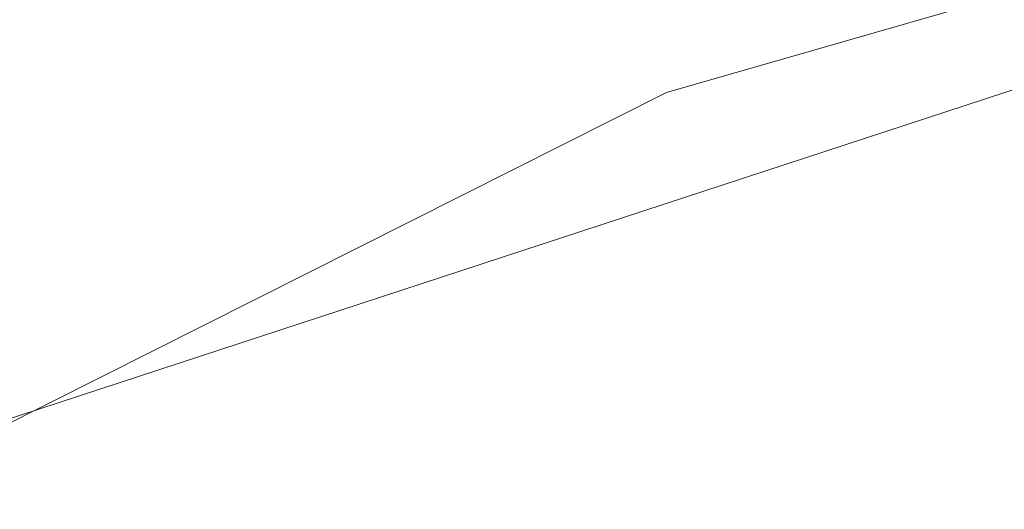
# Model space of a CAD drawing. Extents: x 1620613 to 1693141, y 557269 to 607790.
# Tile 153 of 256: x 1620816.599 to 1620817.839, y 607271.13 to 607271.747. Entities that reach past the tile are written whole.
import ezdxf

# ---------------------------------------------------------------- set-up
doc = ezdxf.new("R2010")
doc.units = 0
doc.header["$LTSCALE"] = 10
doc.header["$MEASUREMENT"] = 0
doc.linetypes.add('DGN Style 2', pattern=[7.346996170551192, 4.408197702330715, -2.938798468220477])
doc.linetypes.add('DGN Style 3', pattern=[10.28579463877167, 7.346996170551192, -2.938798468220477])
doc.layers.add('DT_X_Contour_Minor', color=136, linetype='DGN Style 3', lineweight=0)
doc.layers.add('SV_X_Top_of_Bank', color=97, linetype='DGN Style 2', lineweight=0)

# ---------------------------------------------------------------- blocks, each defined once
blk = doc.blocks.new('*U1004')
at = {"layer": 'DT_X_Contour_Minor', "transparency": 33554559, "elevation": 2.200041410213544, "flags": 128}
blk.add_lwpolyline([(-26.4221577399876, 51.95833175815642), (-27.71982852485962, 51.03469212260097), (-27.97437398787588, 50.85364810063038), (-28.18186575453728, 50.70636159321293), (-28.34230382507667, 50.59283259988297), (-28.4556881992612, 50.51306112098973), (-28.69530826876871, 50.34534719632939), (-28.85981133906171, 50.20753661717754), (-29.17360549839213, 49.91989032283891), (-29.63669074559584, 49.48240831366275), (-30.24906708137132, 48.8950905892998), (-32.08112542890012, 47.12912903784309), (-32.72328845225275, 46.49489483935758), (-33.27573376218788, 45.91666340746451), (-33.73846135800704, 45.39443474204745), (-34.11147124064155, 44.92820884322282), (-34.98654064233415, 43.75961013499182), (-35.37127004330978, 43.30610329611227), (-35.86915619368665, 42.82203181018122), (-36.48019909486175, 42.30739567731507), (-37.20439874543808, 41.76219489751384), (-39.28647348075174, 40.2675732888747), (-39.98611710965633, 39.74158006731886), (-40.52349194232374, 39.28456660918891), (-40.89859798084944, 38.89653291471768), (-41.11143522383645, 38.57747898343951), (-41.46264281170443, 37.81864151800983), (-41.56407973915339, 37.53517833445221), (-41.60498482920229, 37.25391688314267), (-41.58535808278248, 36.97485716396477), (-41.50519949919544, 36.69799917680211), (-40.98988515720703, 35.41113261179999), (-41.36458870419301, 35.2114997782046), (-41.40116681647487, 35.18857666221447), (-41.35031391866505, 35.20536424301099), (-41.21203001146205, 35.26186252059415), (-40.98631509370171, 35.35807149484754), (-40.26783396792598, 35.66757635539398), (-40.02239461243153, 35.74966068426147), (-39.8249373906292, 35.76378502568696), (-39.6754623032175, 35.70994937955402), (-39.57396934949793, 35.58815374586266), (-39.36729765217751, 35.17275207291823), (-39.29846415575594, 35.03223562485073), (-39.24696743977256, 34.92223753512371), (-39.21280750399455, 34.84275780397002), (-39.19598434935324, 34.79379643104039), (-39.17423830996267, 34.70392391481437), (-39.19917079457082, 34.65937235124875), (-39.29027777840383, 34.59312204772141), (-39.44755926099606, 34.50517300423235), (-39.67101524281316, 34.39552522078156), (-40.35513052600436, 34.07419947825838), (-40.58325396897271, 33.96678022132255), (-40.75453783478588, 33.8855167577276), (-40.86898212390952, 33.83040908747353), (-40.92658683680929, 33.80145721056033), (-41.00441330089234, 33.7591265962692), (-41.04055930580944, 33.73462800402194), (-41.09062747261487, 33.69288018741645), (-41.15461780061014, 33.63388314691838), (-41.2325302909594, 33.55763688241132), (-41.45885981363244, 33.33131454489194), (-41.55081032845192, 33.24771939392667), (-41.65691473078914, 33.16667569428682), (-41.77717302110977, 33.08818344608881), (-41.91158519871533, 33.01224264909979), (-42.28888952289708, 32.81313579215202), (-42.41095057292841, 32.74687478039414), (-42.49415548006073, 32.69742188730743), (-42.53850424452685, 32.66477711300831), (-42.54399686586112, 32.64894045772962), (-42.50683566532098, 32.62912020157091), (-42.53423417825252, 32.60898901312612), (-42.64430061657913, 32.56346063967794), (-42.83703498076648, 32.49253508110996), (-43.11243727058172, 32.39621233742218), (-43.95706727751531, 32.10548877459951), (-44.25215094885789, 32.00285932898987), (-44.50392945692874, 31.91301366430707), (-44.71240280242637, 31.83595178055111), (-44.8775709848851, 31.77167367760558), (-45.26027925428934, 31.61731044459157), (-45.38764896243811, 31.56564027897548), (-45.48272688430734, 31.5264022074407), (-45.54551302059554, 31.49959622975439), (-45.5760073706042, 31.48522234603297), (-45.61426992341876, 31.46346811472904), (-45.66447487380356, 31.43806682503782), (-45.78639281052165, 31.37817862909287), (-45.98002373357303, 31.28380352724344), (-46.24536764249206, 31.15494151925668), (-47.04856871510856, 30.7653269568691), (-47.38836151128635, 30.6047740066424), (-47.80533909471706, 30.41532607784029), (-48.29950146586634, 30.19698317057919), (-48.87084862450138, 29.94974528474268), (-50.49735409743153, 29.25191761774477), (-51.13303793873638, 28.97905882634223), (-51.8202103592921, 28.68385320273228), (-52.55887135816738, 28.3663007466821), (-53.3490209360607, 28.02640145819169), (-55.52473791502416, 27.09020757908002), (-56.49371372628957, 26.66848666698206), (-57.76885342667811, 26.10546933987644), (-59.35015701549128, 25.40115559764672), (-61.23762449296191, 24.55554544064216), (-66.6790896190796, 22.11218980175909), (-68.57485017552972, 21.26142299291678), (-70.18103300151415, 20.54163929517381), (-71.49763809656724, 19.95283870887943), (-72.52466546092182, 19.49502123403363), (-74.8773014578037, 18.44881878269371), (-75.91999211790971, 17.98397094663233), (-77.28358709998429, 17.37407927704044), (-78.96808640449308, 16.61914377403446), (-80.97349003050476, 15.71916443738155), (-86.74910546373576, 13.12582776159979), (-88.72374219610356, 12.23877836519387), (-90.31594081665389, 11.52263268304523), (-91.52570132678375, 10.97739071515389), (-92.3530237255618, 10.60305246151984), (-94.04929930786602, 9.832688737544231), (-94.68466071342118, 9.54443124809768), (-95.31853824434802, 9.257431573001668), (-95.95093189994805, 8.971689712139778), (-96.58184168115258, 8.687205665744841), (-98.26228926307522, 7.930258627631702), (-98.89682115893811, 7.644555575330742), (-99.54008116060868, 7.355156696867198), (-100.1920692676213, 7.06206199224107), (-100.8527854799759, 6.765271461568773), (-102.6263328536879, 5.968902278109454), (-103.2449727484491, 5.690073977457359), (-103.7707319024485, 5.450865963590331), (-104.2036103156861, 5.251278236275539), (-104.5436079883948, 5.091310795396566), (-105.3264274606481, 4.717558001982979), (-105.6287788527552, 4.573821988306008), (-105.9487184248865, 4.422928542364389), (-106.2862461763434, 4.264877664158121), (-106.6413621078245, 4.099669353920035), (-107.6117888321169, 3.649570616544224), (-107.9746458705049, 3.481720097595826), (-108.3353969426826, 3.315742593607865), (-108.6940420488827, 3.151638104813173), (-109.0505811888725, 2.989406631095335), (-109.9985442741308, 2.55928672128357), (-110.3086120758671, 2.420033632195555), (-110.5278431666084, 2.324864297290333), (-110.6562375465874, 2.273778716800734), (-110.6937952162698, 2.266776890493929), (-110.6728333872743, 2.306883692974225), (-110.6862926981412, 2.310373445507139), (-110.7423920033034, 2.290762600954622), (-110.8411313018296, 2.24805115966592), (-110.9825105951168, 2.182239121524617), (-111.4163753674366, 1.975939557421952), (-111.5617474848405, 1.90787255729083), (-111.6724652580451, 1.858396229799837), (-111.7485286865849, 1.827510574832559), (-111.7899377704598, 1.815215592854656), (-111.8541562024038, 1.807216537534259), (-111.8952114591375, 1.794595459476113), (-111.9702134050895, 1.76273151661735), (-112.0791620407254, 1.71162470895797), (-112.2220573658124, 1.641275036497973), (-112.6483738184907, 1.428018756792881), (-112.8175543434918, 1.34328058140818), (-113.0053585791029, 1.249008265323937), (-113.2117865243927, 1.145201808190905), (-113.4368381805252, 1.031861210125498), (-114.0618075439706, 0.7169074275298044), (-114.2700324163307, 0.618599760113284), (-114.4259800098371, 0.5598920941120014), (-114.5296503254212, 0.5407844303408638), (-114.5810433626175, 0.5612767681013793), (-114.6483884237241, 0.6687230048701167), (-114.6723631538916, 0.7065127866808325), (-114.6937785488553, 0.7392974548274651), (-114.7126346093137, 0.7670770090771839), (-114.7289313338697, 0.7898514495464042), (-114.799010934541, 0.884453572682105), (-115.0863380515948, 0.9425401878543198), (-115.1710306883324, 0.9323459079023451), (-115.3019684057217, 0.8768688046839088), (-115.4791512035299, 0.7761088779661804), (-115.702579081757, 0.6300661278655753), (-116.3600468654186, 0.180241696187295), (-116.6101513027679, -0.01975269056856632), (-116.8673637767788, -0.2823675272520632), (-117.131684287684, -0.6076028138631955), (-117.4031128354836, -0.995458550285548), (-118.1363996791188, -2.11323444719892), (-118.4312717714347, -2.533009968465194), (-118.765922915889, -2.954004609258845), (-119.1403531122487, -3.376218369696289), (-119.5545623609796, -3.79965124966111), (-120.712159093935, -4.930431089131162), (-121.2576473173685, -5.398751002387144), (-122.025914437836, -5.955625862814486), (-123.0169604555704, -6.601055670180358), (-124.2307853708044, -7.33504042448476), (-127.7646903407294, -9.410406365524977), (-129.0504631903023, -10.16678530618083), (-130.2573530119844, -10.87939767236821), (-131.3853598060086, -11.54824346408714), (-132.4344835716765, -12.17332268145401), (-135.1269695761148, -13.78184516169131), (-136.0246570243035, -14.31878836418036), (-136.6983548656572, -14.72322611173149), (-137.1480630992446, -14.99515840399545), (-137.3737817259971, -15.13458524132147), (-137.677045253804, -15.32971620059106), (-137.9974270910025, -15.53586171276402), (-138.7311249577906, -16.00795002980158), (-139.8781388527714, -16.74598115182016), (-141.4384687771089, -17.74995507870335), (-146.1504366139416, -20.78180929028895), (-147.8899061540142, -21.88109677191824), (-149.5743388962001, -22.90506855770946), (-151.2037348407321, -23.85372464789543), (-152.7780939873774, -24.72706504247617), (-156.9030026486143, -26.95555183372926), (-158.2580997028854, -27.68774060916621), (-159.2297093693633, -28.21294184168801), (-159.8178316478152, -28.53115553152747), (-160.0224665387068, -28.64238167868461), (-160.0568430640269, -28.66300134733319), (-160.0893978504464, -28.68125328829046), (-160.1612798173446, -28.72054435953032), (-160.2724889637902, -28.78087456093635), (-160.4230252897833, -28.8622438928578), (-160.8768917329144, -29.10728095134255), (-161.2334875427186, -29.31818412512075), (-161.9628751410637, -29.7671158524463), (-163.0650545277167, -30.45407613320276), (-164.540025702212, -31.3790649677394), (-168.9703378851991, -34.16307326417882), (-170.4930653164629, -35.11789278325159), (-171.7385134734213, -35.89434511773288), (-172.7066823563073, -36.49243026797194), (-173.3975719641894, -36.91214823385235), (-174.8702385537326, -37.79357323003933), (-175.577311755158, -38.18167739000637), (-176.5940314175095, -38.68492112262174), (-177.9203975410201, -39.30330442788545), (-179.5564101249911, -40.0368273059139), (-184.331972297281, -42.14640774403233), (-185.9600141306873, -42.86267835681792), (-187.2624680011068, -43.4293048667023), (-188.2393339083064, -43.84628727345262), (-188.890611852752, -44.11362557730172), (-190.1932357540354, -44.62700225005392), (-190.8766222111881, -44.90431178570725), (-191.9498136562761, -45.35120788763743), (-193.4128100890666, -45.9676905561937), (-195.265611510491, -46.75375979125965), (-200.7261552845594, -49.0760598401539), (-202.5265453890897, -49.8416973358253), (-203.8323078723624, -50.39688478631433), (-204.6434427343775, -50.74162219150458), (-204.9599499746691, -50.87590955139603), (-205.1444657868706, -50.9534091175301), (-205.4094279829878, -51.06469744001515), (-206.0659277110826, -51.34043773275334), (-207.1139649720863, -51.78062999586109), (-208.5535397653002, -52.38527422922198), (-212.9144559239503, -54.21692814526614), (-214.4953707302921, -54.87517555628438), (-215.9674280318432, -55.47617735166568), (-217.3306278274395, -56.01993353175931), (-218.5849701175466, -56.50644409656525), (-221.7847395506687, -57.72747811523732), (-222.8509311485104, -58.13458622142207), (-223.6496788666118, -58.44013502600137), (-224.1809827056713, -58.64412452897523), (-224.4448426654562, -58.74655473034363), (-224.7918773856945, -58.88428953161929), (-225.0772514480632, -58.99538952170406), (-225.673097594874, -59.22538839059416), (-226.5794158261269, -59.57428613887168), (-227.796206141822, -60.04208276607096), (-231.4549430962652, -61.44807227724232), (-232.9376689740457, -62.02218422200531), (-234.6417938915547, -62.69002792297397), (-236.5673178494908, -63.4516033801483), (-238.7142408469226, -64.3069105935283), (-244.7345675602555, -66.71270550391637), (-246.739514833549, -67.51349833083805), (-248.2391116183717, -68.111530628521), (-249.2333579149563, -68.50680239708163), (-249.72225372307, -68.69931363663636), (-250.3521752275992, -68.94232956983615), (-250.7275681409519, -69.0684500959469), (-251.3813057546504, -69.26454972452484), (-252.313388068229, -69.53062845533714), (-253.523815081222, -69.86668628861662), (-257.1227467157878, -70.85614598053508), (-258.6074759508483, -71.22436795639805), (-260.3624649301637, -71.58693911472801), (-262.3877136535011, -71.94385945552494), (-264.6832221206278, -72.2951289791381), (-271.1649243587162, -73.22431328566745), (-272.2743608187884, -73.87685941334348), (-270.7413935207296, -75.13760956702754), (-266.5660224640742, -77.00656374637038), (-259.7482476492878, -79.48372195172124), (-238.0443097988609, -86.90041586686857), (-230.9031500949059, -89.32110521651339), (-225.7576243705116, -91.02065282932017), (-222.6077326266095, -91.99905870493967), (-221.453474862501, -92.2563228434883), (-221.0362994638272, -91.98083823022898), (-220.7937196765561, -91.94951449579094), (-220.3788618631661, -92.06215675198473), (-219.7917260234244, -92.31876499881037), (-219.0323121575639, -92.71933923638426), (-216.7775044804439, -93.9794918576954), (-215.9991035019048, -94.38683808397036), (-215.3550063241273, -94.66376229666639), (-214.8452129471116, -94.81026449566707), (-214.4697233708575, -94.82634468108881), (-213.0308142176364, -94.59706751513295), (-209.0644522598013, -93.2959824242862), (-208.0970566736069, -93.20292095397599), (-206.8947393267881, -93.48134443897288), (-205.4575002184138, -94.13125287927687), (-203.7853393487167, -95.15264627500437), (-199.0130146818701, -98.3716752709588), (-197.5992905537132, -99.25004037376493), (-196.9373616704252, -99.47086393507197), (-197.0272280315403, -99.03414595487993), (-197.8688896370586, -97.93988643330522), (-201.1157142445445, -94.14513898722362), (-202.1445991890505, -92.86694454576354), (-202.7961355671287, -91.87842180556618), (-203.0703233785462, -91.1795707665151), (-202.9671626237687, -90.77039142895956), (-201.6052657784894, -89.53678849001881), (-196.2946542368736, -87.53550001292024), (-195.1693159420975, -87.08935588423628), (-194.06927743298, -86.60861856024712), (-192.994538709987, -86.09328804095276), (-191.9450997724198, -85.54336432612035), (-189.1803289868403, -84.0307768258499), (-188.1064418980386, -83.47586562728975), (-186.9583587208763, -82.94557265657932), (-185.7360794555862, -82.43989791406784), (-184.4396041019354, -81.9588413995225), (-180.8834083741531, -80.70884833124), (-179.6824118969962, -80.28517202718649), (-178.7465692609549, -79.95163791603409), (-178.0758804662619, -79.70824599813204), (-177.6703455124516, -79.55499627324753), (-176.9424574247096, -79.26651993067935), (-176.675729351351, -79.16141957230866), (-176.4214611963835, -79.06247575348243), (-176.1796529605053, -78.96968847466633), (-175.9503046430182, -78.88305773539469), (-175.3553223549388, -78.6602511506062), (-174.762106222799, -78.4298333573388), (-173.4286945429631, -77.90568491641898), (-171.3550873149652, -77.08780582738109), (-168.5412845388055, -75.9761960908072), (-160.0508830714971, -72.6202625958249), (-157.2561313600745, -71.51578799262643), (-155.2396773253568, -70.71931430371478), (-154.001520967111, -70.2308415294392), (-153.5416622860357, -70.0503696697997), (-153.3531027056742, -69.97977926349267), (-153.2682810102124, -69.9421778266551), (-153.155235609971, -69.88231632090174), (-153.0139665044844, -69.800194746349), (-152.8444736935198, -69.69581310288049), (-152.3548612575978, -69.38778196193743), (-152.1645990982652, -69.27370018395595), (-151.9610219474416, -69.16247820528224), (-151.74412980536, -69.05411602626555), (-151.5139226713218, -68.94861364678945), (-150.8822836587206, -68.6710870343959), (-150.2915771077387, -68.4260573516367), (-148.9931867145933, -67.89911326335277), (-146.9871124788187, -67.09025476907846), (-144.2733544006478, -65.99948186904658), (-136.0930877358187, -62.71486826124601), (-133.3686395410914, -61.62607873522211), (-131.3304949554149, -60.82317036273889), (-129.9786539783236, -60.30614314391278), (-129.313116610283, -60.07499707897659), (-128.4534217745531, -59.83978244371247), (-128.1407040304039, -59.72982814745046), (-127.8473219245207, -59.57637623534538), (-127.573275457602, -59.3794267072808), (-127.3185646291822, -59.13897956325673), (-126.1750305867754, -57.91539845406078), (-125.6638016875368, -57.54778814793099), (-125.5201019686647, -57.45771540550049), (-125.3081009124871, -57.34504445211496), (-125.027798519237, -57.20977528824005), (-124.67919478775, -57.05190791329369), (-123.658516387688, -56.60079729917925), (-123.3162236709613, -56.45018668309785), (-123.0548543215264, -56.33668779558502), (-122.8744083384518, -56.26030063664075), (-122.774885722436, -56.22102520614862), (-122.6173899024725, -56.16577302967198), (-122.578404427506, -56.13100091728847), (-122.5795698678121, -56.06812371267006), (-122.6208862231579, -55.97714141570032), (-122.702353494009, -55.85805402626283), (-123.176219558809, -55.23673432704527), (-123.2689925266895, -55.26020671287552), (-123.27880088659, -55.26118479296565), (-123.2684661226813, -55.25405943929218), (-123.2379882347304, -55.2388306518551), (-123.1873672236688, -55.21549843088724), (-123.0255203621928, -55.14247459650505), (-122.9375661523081, -55.10604744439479), (-122.7950886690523, -55.05153386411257), (-122.5980879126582, -54.97893385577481), (-122.3465638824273, -54.88824741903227), (-121.6031354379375, -54.62230168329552), (-121.3172286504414, -54.51236278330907), (-121.0170796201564, -54.38200538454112), (-120.7026883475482, -54.2312294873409), (-120.3740548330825, -54.06003509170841), (-119.4787091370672, -53.57629203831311), (-119.1806481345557, -53.41567858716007), (-118.9579743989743, -53.29664552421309), (-118.8106879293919, -53.2191928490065), (-118.7387887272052, -53.18332056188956), (-118.6475738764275, -53.14310164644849), (-118.5940182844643, -53.11962995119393), (-118.5017626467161, -53.07937905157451), (-118.370806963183, -53.02234894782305), (-118.2011512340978, -52.94853963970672), (-117.697135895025, -52.72934254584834), (-117.5315163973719, -52.65704004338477), (-117.4126694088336, -52.60453035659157), (-117.3405949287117, -52.57181348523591), (-117.3152929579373, -52.5588894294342), (-117.3101843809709, -52.55081570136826), (-117.2631252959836, -52.52895948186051), (-117.1257794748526, -52.46944611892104), (-116.8981469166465, -52.37227561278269), (-116.5802276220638, -52.23744796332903), (-115.6120605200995, -51.82769804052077), (-115.2194286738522, -51.65870471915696), (-114.7676584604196, -51.45903719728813), (-114.2567498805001, -51.22869547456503), (-113.6867029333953, -50.96767955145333), (-112.0877265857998, -50.23073815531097), (-111.4670962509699, -49.94613143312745), (-110.8044375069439, -49.64501731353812), (-110.0997503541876, -49.32739579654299), (-109.3530347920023, -48.99326688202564), (-107.3057554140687, -48.08024658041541), (-106.5441058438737, -47.74109617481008), (-105.794616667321, -47.40841018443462), (-105.0572878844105, -47.08218860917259), (-104.3321194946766, -46.76243144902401), (-102.4145509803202, -45.91836490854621), (-101.5012583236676, -45.51471419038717), (-100.1995567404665, -44.93681194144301), (-98.50944623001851, -44.18465816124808), (-96.43092679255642, -43.25825285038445), (-90.37032972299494, -40.55550331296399), (-88.25751306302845, -39.61251305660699), (-86.46451088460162, -38.81060444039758), (-84.9913231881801, -38.14977746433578), (-83.8379499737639, -37.63003212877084), (-81.18870737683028, -36.43215342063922), (-80.25277914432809, -36.00904832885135), (-79.43192639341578, -35.63814208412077), (-78.72614912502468, -35.31943468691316), (-78.13544733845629, -35.05292613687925), (-76.71367655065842, -34.4118351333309), (-75.96444420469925, -34.0753918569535), (-74.78307525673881, -33.54688028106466), (-73.16956970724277, -32.82630040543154), (-71.1239275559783, -31.91365223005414), (-65.0926996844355, -29.22383269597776), (-63.05558418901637, -28.31482348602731), (-61.46765860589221, -27.60516050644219), (-60.32892293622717, -27.09484375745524), (-59.63937717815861, -26.78387323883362), (-58.39950837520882, -26.22041349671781), (-57.97896558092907, -26.02894983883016), (-57.64723880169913, -25.8771536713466), (-57.40432803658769, -25.7650249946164), (-57.25023328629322, -25.69256380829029), (-56.95773530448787, -25.55222396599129), (-56.81331861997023, -25.48196517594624), (-56.59944205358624, -25.37644368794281), (-56.31610560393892, -25.23565950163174), (-55.96330927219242, -25.05961261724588), (-54.92990587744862, -24.54313732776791), (-54.55293985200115, -24.35628810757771), (-54.19709432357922, -24.18309691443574), (-53.86236929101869, -24.02356374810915), (-53.54876475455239, -23.87768860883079), (-52.74064665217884, -23.50689893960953), (-52.47525161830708, -23.38610528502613), (-52.28515509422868, -23.30181657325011), (-52.17035707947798, -23.25403280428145), (-52.13085757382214, -23.24275397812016), (-52.12592357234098, -23.26135036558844), (-52.10117963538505, -23.25621700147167), (-52.03064832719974, -23.22686961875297), (-51.91432964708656, -23.17330821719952), (-51.75222359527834, -23.09553279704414), (-51.25889096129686, -22.85584631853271), (-51.05811752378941, -22.75836918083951), (-50.82579668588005, -22.64570262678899), (-50.56192844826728, -22.51784665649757), (-50.2665128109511, -22.37480126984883), (-49.43667457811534, -21.97309435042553), (-49.17018562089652, -21.84487856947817), (-48.99309742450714, -21.7615114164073), (-48.90540998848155, -21.72299289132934), (-48.90712331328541, -21.72932299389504), (-49.03089319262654, -21.80600143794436), (-49.05063169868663, -21.82155339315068), (-49.01701980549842, -21.81070042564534), (-48.93005751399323, -21.77344253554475), (-48.7897448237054, -21.70977972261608), (-48.34444378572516, -21.50480565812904), (-48.17551681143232, -21.45221952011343), (-48.00271166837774, -21.44819165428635), (-47.82602835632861, -21.49272206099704), (-47.64546687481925, -21.58581074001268), (-46.7937975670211, -22.13352721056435), (-42.2364000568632, -18.93331495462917), (-41.3104534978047, -18.22286632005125), (-40.48578418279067, -17.46303995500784), (-39.76239211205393, -16.65383585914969), (-39.140277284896, -15.79525403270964), (-37.61634073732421, -13.43986552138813), (-37.04584322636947, -12.63717082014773), (-36.47730310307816, -11.99562810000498), (-35.91072036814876, -11.51523736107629), (-35.34609502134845, -11.19599860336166), (-33.84303728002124, -10.55956455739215), (-33.33886044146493, -10.34608286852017), (-32.95362323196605, -10.18296333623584), (-32.68732565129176, -10.07020596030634), (-32.53996769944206, -10.00781074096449), (-32.30559933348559, -9.908573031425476), (-31.90467404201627, -9.634235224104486), (-30.87767444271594, -8.885650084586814), (-29.22460053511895, -7.662817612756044), (-26.9454523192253, -5.96573780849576), (-20.03295799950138, -0.8078618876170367), (-17.72287080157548, 0.9096714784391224), (-15.97697994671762, 2.193864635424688), (-14.79528543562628, 3.044717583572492), (-14.17778726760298, 3.462230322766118), (-13.28338727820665, 3.997810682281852), (-12.96057946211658, 4.195819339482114), (-12.66295600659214, 4.388160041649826), (-12.39051691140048, 4.574832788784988), (-12.14326217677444, 4.75583758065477), (-11.51749536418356, 5.230959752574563), (-11.00479138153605, 5.565659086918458), (-9.93600454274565, 6.213415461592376), (-8.311134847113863, 7.174228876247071), (-6.130182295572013, 8.448099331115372), (0.4271349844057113, 12.26249659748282), (2.594258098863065, 13.52337980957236), (4.177639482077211, 14.44523149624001), (5.177279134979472, 15.02805165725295), (5.593177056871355, 15.27184029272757), (5.923915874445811, 15.46990128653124), (6.12780222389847, 15.59505155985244), (6.49140715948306, 15.82195663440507), (7.014730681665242, 16.15061651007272), (7.697772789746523, 16.58103118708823), (11.25797932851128, 18.82706088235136), (20.18971190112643, 20.77616461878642), (21.90178052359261, 21.057118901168), (23.21010100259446, 21.06465157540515), (24.11467333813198, 20.7987626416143), (24.61549753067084, 20.25945209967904), (26.01059809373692, 17.10468581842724)], dxfattribs=at)

msp = doc.modelspace()

# ---------------------------------------------------------------- linework, layer by layer
at = {"layer": 'SV_X_Top_of_Bank', "extrusion": (0.168901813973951, -0.4467975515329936, 0.8785465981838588), "elevation": 3356.978483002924, "flags": 128}
msp.add_lwpolyline([(1730947.770607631, -3965.265990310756), (1730946.805849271, -3964.96904812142), (1730946.663359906, -3964.804005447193), (1730941.67030618, -3965.055207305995), (1730939.350192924, -3965.361981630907), (1730937.749893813, -3967.172645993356), (1730926.574366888, -3968.532772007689), (1730874.446998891, -3968.466137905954), (1730864.586120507, -3969.339779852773), (1730855.732144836, -3969.748913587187), (1730845.815665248, -3968.420788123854), (1730844.088985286, -3969.592587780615), (1730838.536446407, -3969.077424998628), (1730833.231231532, -3969.713117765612)], dxfattribs=at)

# ---------------------------------------------------------------- block references
at = {"layer": 'DT_X_Contour_Minor', "transparency": 33554559}
msp.add_blockref('*U1004', (1621028.060791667, 607365.3311666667, 1050.599958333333), dxfattribs=at)

doc.saveas('drawing.dxf')
